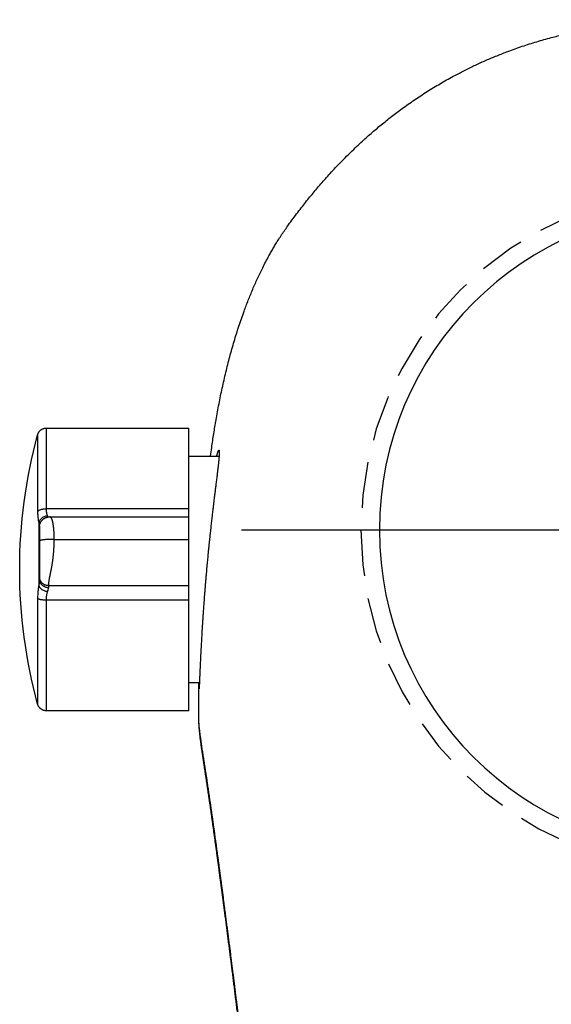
# Model space of a CAD drawing. Header units: millimetres. Extents: x 6161 to 8965, y -9035 to -5431.
# Tile 17 of 256: x 6579.89 to 6582.78, y -6807.9 to -6802.53. Entities that reach past the tile are written whole.
import ezdxf

# ---------------------------------------------------------------- set-up
doc = ezdxf.new("R2010")
doc.units = ezdxf.units.MM
doc.linetypes.add('HIDDEN', pattern=[0.375, 0.25, -0.125])
doc.layers.add('Wyposazenie Wew - Urzadzenia Sanitarne', color=6, linetype='Continuous')

# ---------------------------------------------------------------- blocks, each defined once
blk = doc.blocks.new('ORAS_ELECTRA')
for p, q in [((3.5617, 0.5549), (2.7874, 0.5549)), ((2.7874, 0.1156), (2.7874, 0.5549)), ((2.7874, 0.4019), (2.6221, 0.4019)), ((2.7874, 0.0717), (2.7874, 0.1156)), ((2.7874, 0.1156), (3.5617, 0.1156)), ((3.5426, 0.0716), (2.7874, 0.0716)), ((3.5426, 0.0716), (3.5426, 0.0716)), ((3.6034, 0.04), (3.6034, -0.3033)), ((3.5197, -0.0512), (2.7874, -0.0512)), ((2.7874, -0.3808), (2.7874, -0.3035)), ((2.7874, -0.3035), (3.5497, -0.3035)), ((2.7874, -0.9851), (2.7874, -0.3808)), ((3.5617, -0.3808), (2.7874, -0.3808)), ((2.7294, -0.832), (2.7874, -0.832)), ((2.7874, -0.9851), (3.5617, -0.9851)), ((2.7328, -1.0256), (2.7328, -1.0252))]:
    blk.add_line(p, q)
at = {"color": 9, "linetype": 'HIDDEN', "true_color": 0xb8b8b8}
blk.add_circle((0, 0), 1.85, dxfattribs=at)
blk.add_arc((0.9003, -0.2151), 2.8071, 344.8647, 15.1366)
for points, knots in [([(2.6687, 0.4019), (2.6666, 0.4174), (2.6629, 0.4456), (2.6569, 0.4863), (2.6511, 0.5241), (2.6451, 0.5618), (2.6384, 0.6015), (2.631, 0.6429), (2.6228, 0.6863), (2.6142, 0.7295), (2.6051, 0.7727), (2.5955, 0.8158), (2.5855, 0.8586), (2.575, 0.901), (2.564, 0.9432), (2.5525, 0.9852), (2.5404, 1.0269), (2.5278, 1.0682), (2.5146, 1.1092), (2.5008, 1.15), (2.4876, 1.1872), (2.4752, 1.2207), (2.4636, 1.2507), (2.4516, 1.2806), (2.4392, 1.3103), (2.4264, 1.3399), (2.4131, 1.3693), (2.3994, 1.3986), (2.3845, 1.429), (2.3683, 1.4605), (2.3527, 1.4895), (2.3387, 1.5147), (2.3263, 1.5361), (2.3125, 1.5592), (2.2971, 1.5839), (2.28, 1.6101), (2.2625, 1.636), (2.2424, 1.6644), (2.2197, 1.6954), (2.1946, 1.7289), (2.17, 1.7608), (2.1459, 1.7913), (2.1224, 1.8203), (2.0986, 1.849), (2.0744, 1.8775), (2.0498, 1.9056), (2.0236, 1.9349), (1.9958, 1.9652), (1.9661, 1.9964), (1.936, 2.0272), (1.9054, 2.0576), (1.8742, 2.0875), (1.8443, 2.1153), (1.8157, 2.1411), (1.7885, 2.1651), (1.761, 2.1886), (1.733, 2.2117), (1.7048, 2.2345), (1.6762, 2.2569), (1.6472, 2.2789), (1.6167, 2.3014), (1.5845, 2.3243), (1.5507, 2.3476), (1.5164, 2.3703), (1.4818, 2.3925), (1.4467, 2.4141), (1.4111, 2.4351), (1.3753, 2.4556), (1.3419, 2.4738), (1.3111, 2.49), (1.2831, 2.5043), (1.2548, 2.5182), (1.2264, 2.5318), (1.1977, 2.545), (1.1687, 2.5579), (1.1395, 2.5704), (1.1098, 2.5826), (1.0801, 2.5945), (1.0473, 2.607), (1.0114, 2.6201), (0.9725, 2.6336), (0.9332, 2.6464), (0.8938, 2.6586), (0.8541, 2.6701), (0.8161, 2.6806), (0.7797, 2.6899), (0.7452, 2.6983), (0.7105, 2.7063), (0.6756, 2.7138), (0.6407, 2.7208), (0.6056, 2.7274), (0.5704, 2.7336), (0.5333, 2.7397), (0.4941, 2.7455), (0.4529, 2.7511), (0.4116, 2.7561), (0.3687, 2.7607), (0.3242, 2.765), (0.2781, 2.7687), (0.2319, 2.7718), (0.1856, 2.7743), (0.1392, 2.7762), (0.0928, 2.7775), (0.0464, 2.7784), (0.0155, 2.7785), (0, 2.7785)], [0, 0, 0, 0, 0.011884, 0.021541, 0.031198, 0.040858, 0.050517, 0.061658, 0.072798, 0.083938, 0.09509, 0.106242, 0.117393, 0.128399, 0.139405, 0.150419, 0.161432, 0.172305, 0.183178, 0.19406, 0.204942, 0.213072, 0.221203, 0.229333, 0.237463, 0.245619, 0.253775, 0.261931, 0.270086, 0.279443, 0.288799, 0.295047, 0.301296, 0.307544, 0.315447, 0.323352, 0.331258, 0.339161, 0.34974, 0.36032, 0.370899, 0.380327, 0.389756, 0.399185, 0.408626, 0.418068, 0.427509, 0.43839, 0.449271, 0.460152, 0.471056, 0.481961, 0.492865, 0.502019, 0.511174, 0.520329, 0.529483, 0.538667, 0.547851, 0.557036, 0.566219, 0.5766, 0.586982, 0.597364, 0.607745, 0.618173, 0.628604, 0.639034, 0.649463, 0.65742, 0.665378, 0.673335, 0.681305, 0.689275, 0.697245, 0.705338, 0.713432, 0.721531, 0.729629, 0.740047, 0.750464, 0.760882, 0.771325, 0.781768, 0.792212, 0.801205, 0.8102, 0.819195, 0.828189, 0.837207, 0.846227, 0.855246, 0.864265, 0.874765, 0.885266, 0.895775, 0.906283, 0.917982, 0.929681, 0.941381, 0.953079, 0.964809, 0.97654, 0.98827, 1, 1, 1, 1]), ([(3.61, 0.518), (3.6095, 0.5196), (3.6085, 0.5228), (3.6066, 0.5271), (3.6045, 0.531), (3.6024, 0.5341), (3.6005, 0.5365), (3.5989, 0.5384), (3.5974, 0.54), (3.596, 0.5414), (3.5944, 0.5428), (3.5923, 0.5445), (3.5896, 0.5465), (3.5864, 0.5485), (3.5825, 0.5505), (3.5781, 0.5523), (3.5731, 0.5537), (3.5675, 0.5547), (3.5637, 0.5549), (3.5617, 0.5549)], [0, 0, 0, 0, 0.078431, 0.1516011, 0.2186896, 0.2790502, 0.32217, 0.3604948, 0.3938979, 0.422293, 0.4507485, 0.4935938, 0.5444787, 0.6032665, 0.6696909, 0.7433181, 0.8235147, 0.9094301, 1, 1, 1, 1]), ([(3.5617, 0.1156), (3.5617, 0.1291), (3.5617, 0.156), (3.5617, 0.1948), (3.5617, 0.2323), (3.5617, 0.2683), (3.5617, 0.3025), (3.5617, 0.3351), (3.5617, 0.3657), (3.5617, 0.3943), (3.5617, 0.4209), (3.5617, 0.4452), (3.5617, 0.4673), (3.5617, 0.4871), (3.5617, 0.5045), (3.5617, 0.5194), (3.5617, 0.5317), (3.5617, 0.5415), (3.5617, 0.5488), (3.5617, 0.5532), (3.5617, 0.5552), (3.5617, 0.5548), (3.5617, 0.5547)], [0, 0, 0, 0, 0.051969, 0.103938, 0.155907, 0.207876, 0.259845, 0.311814, 0.363783, 0.415752, 0.467721, 0.51969, 0.571659, 0.623628, 0.675597, 0.727566, 0.779535, 0.831504, 0.883473, 0.935442, 0.987411, 1, 1, 1, 1]), ([(3.61, 0.5179), (3.61, 0.5179), (3.61, 0.5178), (3.61, 0.5162), (3.61, 0.5136), (3.61, 0.5098), (3.61, 0.5049), (3.61, 0.4989), (3.61, 0.4918), (3.61, 0.4836), (3.61, 0.4745), (3.61, 0.4644), (3.61, 0.4531), (3.61, 0.4408), (3.61, 0.4274), (3.61, 0.413), (3.61, 0.3976), (3.61, 0.3814), (3.61, 0.3644), (3.61, 0.3466), (3.61, 0.3279), (3.61, 0.3084), (3.61, 0.2879), (3.61, 0.2665), (3.61, 0.2444), (3.61, 0.2215), (3.61, 0.1982), (3.61, 0.1743), (3.61, 0.15), (3.61, 0.1252), (3.61, 0.1082), (3.61, 0.0997)], [0, 0, 0, 0, 0.030258, 0.064558, 0.099481, 0.134404, 0.169327, 0.204251, 0.239174, 0.273473, 0.307773, 0.342072, 0.376372, 0.411295, 0.446218, 0.481141, 0.516065, 0.550988, 0.585287, 0.619587, 0.653886, 0.688186, 0.723109, 0.758032, 0.792955, 0.827879, 0.862802, 0.897101, 0.931401, 0.9657, 1, 1, 1, 1]), ([(2.6354, 0.4019), (2.6351, 0.403), (2.6344, 0.4055), (2.6334, 0.4092), (2.6323, 0.413), (2.6313, 0.4165), (2.6303, 0.4198), (2.6292, 0.423), (2.6282, 0.4258), (2.6272, 0.4283), (2.6263, 0.4305), (2.6255, 0.4322), (2.6247, 0.4336), (2.6238, 0.4346), (2.623, 0.4351), (2.6224, 0.4348), (2.6219, 0.4339), (2.6215, 0.4324), (2.6212, 0.4304), (2.6211, 0.4282), (2.621, 0.4257), (2.621, 0.4228), (2.621, 0.4196), (2.6212, 0.4159), (2.6214, 0.4115), (2.6217, 0.4061), (2.6222, 0.3997), (2.6228, 0.3926), (2.6235, 0.3851), (2.6243, 0.3773), (2.6251, 0.3697), (2.6259, 0.3622), (2.6268, 0.3547), (2.6276, 0.3469), (2.6286, 0.3387), (2.6296, 0.3303), (2.6307, 0.3205), (2.6321, 0.3095), (2.6336, 0.297), (2.6352, 0.284), (2.6368, 0.2709), (2.6384, 0.2578), (2.64, 0.2454), (2.6415, 0.2333), (2.6429, 0.2216), (2.6444, 0.2096), (2.6459, 0.1973), (2.6475, 0.1848), (2.6492, 0.1707), (2.6511, 0.1551), (2.6532, 0.1377), (2.6553, 0.12), (2.6574, 0.1024), (2.6594, 0.0852), (2.6612, 0.0691), (2.663, 0.0537), (2.6647, 0.0389), (2.6663, 0.0239), (2.668, 0.0088), (2.6697, -0.0065), (2.6715, -0.0235), (2.6735, -0.0422), (2.6757, -0.0626), (2.6778, -0.0833), (2.6798, -0.1034), (2.6818, -0.123), (2.6835, -0.141), (2.6852, -0.1581), (2.6867, -0.1748), (2.6883, -0.1921), (2.69, -0.2101), (2.6916, -0.2281), (2.6932, -0.2466), (2.6948, -0.2655), (2.6965, -0.2849), (2.6981, -0.3043), (2.6996, -0.3235), (2.7011, -0.3425), (2.7025, -0.3603), (2.7038, -0.377), (2.7049, -0.3926), (2.7061, -0.4081), (2.7072, -0.4235), (2.7083, -0.4388), (2.7094, -0.4555), (2.7106, -0.4735), (2.7119, -0.4927), (2.7131, -0.5117), (2.7142, -0.5299), (2.7153, -0.5471), (2.7162, -0.5625), (2.717, -0.5769), (2.7178, -0.5901), (2.7185, -0.6032), (2.7192, -0.616), (2.7199, -0.6286), (2.7206, -0.6422), (2.7214, -0.6567), (2.7222, -0.6719), (2.7229, -0.6867), (2.7236, -0.7006), (2.7242, -0.7135), (2.7247, -0.7249), (2.7252, -0.7353), (2.7256, -0.7448), (2.726, -0.754), (2.7264, -0.7628), (2.7268, -0.7714), (2.7272, -0.7804), (2.7276, -0.7897), (2.728, -0.7993), (2.7283, -0.8082), (2.7287, -0.8163), (2.729, -0.8235), (2.7293, -0.8296), (2.7295, -0.835), (2.7297, -0.8396), (2.7299, -0.8439), (2.7301, -0.8478), (2.7303, -0.8513), (2.7305, -0.8547), (2.7307, -0.8579), (2.7308, -0.8607), (2.731, -0.8628), (2.7312, -0.8642), (2.7313, -0.865), (2.7314, -0.8651), (2.7315, -0.8648), (2.7316, -0.8641), (2.7317, -0.863), (2.7318, -0.8615), (2.7319, -0.8596), (2.7319, -0.857), (2.732, -0.8537), (2.7321, -0.8495), (2.7321, -0.8445), (2.7322, -0.8391), (2.7322, -0.8348), (2.7322, -0.8324), (2.7322, -0.832)], [0, 0, 0, 0, 0.0042792, 0.0099787, 0.0156781, 0.021404, 0.0271325, 0.0336812, 0.0402309, 0.0467796, 0.0533655, 0.0599525, 0.0665385, 0.075105, 0.0836716, 0.0922755, 0.1008795, 0.1086514, 0.1164303, 0.1228835, 0.1293378, 0.135791, 0.1422804, 0.1487709, 0.1552604, 0.1636998, 0.1721392, 0.1806144, 0.1890896, 0.1967438, 0.2044047, 0.2108416, 0.2172794, 0.2237163, 0.2301885, 0.2366616, 0.2431338, 0.2515487, 0.2599637, 0.2684131, 0.2768626, 0.2844923, 0.2921284, 0.2986405, 0.3051535, 0.3116655, 0.3182132, 0.3247618, 0.3313095, 0.3398225, 0.3483355, 0.3568835, 0.3654316, 0.3731504, 0.3808757, 0.3874612, 0.3940477, 0.4006332, 0.4072552, 0.4138782, 0.4205002, 0.4291111, 0.4377221, 0.4463692, 0.4550164, 0.4628257, 0.4706418, 0.477228, 0.4838183, 0.4911381, 0.498458, 0.5058002, 0.5131423, 0.5210725, 0.5290028, 0.5369615, 0.5449203, 0.5527456, 0.5605779, 0.5671458, 0.5737147, 0.5802826, 0.5868873, 0.593493, 0.6000978, 0.6086872, 0.6172766, 0.6259026, 0.6345286, 0.6423194, 0.650117, 0.6566572, 0.6631984, 0.6697386, 0.6763153, 0.682893, 0.6894697, 0.6980223, 0.7065749, 0.7151638, 0.7237526, 0.7315096, 0.7392733, 0.7458024, 0.7523325, 0.7588616, 0.765427, 0.7719935, 0.7785589, 0.7870967, 0.7956344, 0.8042082, 0.812782, 0.8205252, 0.8282751, 0.8348041, 0.841334, 0.847863, 0.8544283, 0.8609946, 0.8675599, 0.8760975, 0.884635, 0.8932085, 0.9017821, 0.909525, 0.9172746, 0.9238053, 0.930337, 0.9368677, 0.9434348, 0.9500028, 0.9565699, 0.9651097, 0.9736495, 0.9822254, 0.9908012, 0.9985463, 1, 1, 1, 1]), ([(3.5553, 0.0765), (3.556, 0.0782), (3.5573, 0.0817), (3.5589, 0.0876), (3.5602, 0.094), (3.5611, 0.1008), (3.5616, 0.108), (3.5617, 0.1131), (3.5617, 0.1156)], [0, 0, 0, 0, 0.1721607, 0.3417805, 0.5091093, 0.6744073, 0.8379446, 1, 1, 1, 1]), ([(3.61, 0.0997), (3.6092, 0.1008), (3.6076, 0.103), (3.6036, 0.106), (3.5985, 0.1088), (3.5923, 0.1113), (3.5852, 0.1132), (3.5775, 0.1146), (3.5696, 0.1154), (3.5643, 0.1155), (3.5617, 0.1156)], [0, 0, 0, 0, 0.1191402, 0.243165, 0.3706743, 0.5, 0.6293257, 0.756835, 0.8808598, 1, 1, 1, 1]), ([(2.7874, -0.0512), (2.7874, -0.0486), (2.7874, -0.0433), (2.7874, -0.0357), (2.7874, -0.0284), (2.7874, -0.0214), (2.7874, -0.0147), (2.7874, -0.0083), (2.7874, -0.0022), (2.7874, 0.0036), (2.7874, 0.0091), (2.7874, 0.0144), (2.7874, 0.0193), (2.7874, 0.024), (2.7874, 0.0284), (2.7874, 0.0328), (2.7874, 0.037), (2.7874, 0.0411), (2.7874, 0.0449), (2.7874, 0.0484), (2.7874, 0.0516), (2.7874, 0.0545), (2.7874, 0.0573), (2.7874, 0.0599), (2.7874, 0.0622), (2.7874, 0.0643), (2.7874, 0.0661), (2.7874, 0.0677), (2.7874, 0.0691), (2.7874, 0.0702), (2.7874, 0.071), (2.7874, 0.0715), (2.7874, 0.0716), (2.7874, 0.0716), (2.7874, 0.0716)], [0, 0, 0, 0, 0.019721, 0.03899, 0.057967, 0.076814, 0.095683, 0.114718, 0.134051, 0.153798, 0.17406, 0.194923, 0.216457, 0.238722, 0.261761, 0.285612, 0.313317, 0.342096, 0.371961, 0.402918, 0.434962, 0.468086, 0.502274, 0.541086, 0.581133, 0.622379, 0.664784, 0.708307, 0.762973, 0.819155, 0.87676, 0.935693, 0.995855, 1, 1, 1, 1]), ([(3.5197, -0.0512), (3.5197, -0.0486), (3.5197, -0.0435), (3.5199, -0.0359), (3.52, -0.0284), (3.5202, -0.0212), (3.5205, -0.0142), (3.5209, -0.0073), (3.5213, -0.0007), (3.5218, 0.0056), (3.5223, 0.0114), (3.5229, 0.0167), (3.5233, 0.0202), (3.5236, 0.0225), (3.5238, 0.0237), (3.5239, 0.0249), (3.5241, 0.0261), (3.5242, 0.0272), (3.5245, 0.0292), (3.525, 0.0321), (3.5257, 0.0358), (3.5264, 0.0395), (3.5272, 0.0433), (3.5281, 0.047), (3.529, 0.0503), (3.5299, 0.0533), (3.5308, 0.056), (3.5317, 0.0585), (3.5327, 0.0609), (3.5337, 0.063), (3.5349, 0.0653), (3.5362, 0.0673), (3.5377, 0.069), (3.539, 0.0702), (3.5402, 0.071), (3.5413, 0.0714), (3.5421, 0.0716), (3.5425, 0.0716), (3.5426, 0.0716)], [0, 0, 0, 0, 0.01917, 0.038292, 0.057502, 0.076956, 0.09682, 0.117269, 0.138479, 0.160625, 0.183871, 0.204366, 0.225833, 0.231627, 0.237495, 0.243437, 0.249456, 0.255552, 0.261727, 0.28189, 0.304533, 0.329846, 0.358036, 0.389317, 0.423917, 0.45358, 0.485546, 0.519924, 0.556824, 0.596349, 0.638597, 0.700325, 0.760775, 0.819502, 0.876112, 0.93026, 0.981648, 1, 1, 1, 1]), ([(3.5997, 0.0163), (3.5997, 0.0165), (3.5997, 0.017), (3.5997, 0.0179), (3.5997, 0.0187), (3.5996, 0.0195), (3.5996, 0.0202), (3.5996, 0.0209), (3.5995, 0.0214), (3.5995, 0.0219), (3.5994, 0.0223), (3.5994, 0.0227), (3.5993, 0.023), (3.5993, 0.0233), (3.5993, 0.0236), (3.5992, 0.024), (3.5991, 0.0244), (3.5991, 0.0249), (3.5989, 0.0258), (3.5987, 0.0272), (3.5981, 0.0298), (3.5972, 0.033), (3.5958, 0.0367), (3.5943, 0.0401), (3.5927, 0.0432), (3.5909, 0.0462), (3.5892, 0.0486), (3.5878, 0.0504), (3.5868, 0.0516), (3.586, 0.0525), (3.5853, 0.0533), (3.5845, 0.0541), (3.5835, 0.0551), (3.5823, 0.0563), (3.5805, 0.0579), (3.5783, 0.0597), (3.5758, 0.0615), (3.5733, 0.0632), (3.5709, 0.0645), (3.5686, 0.0657), (3.5666, 0.0666), (3.5648, 0.0674), (3.5631, 0.068), (3.5613, 0.0687), (3.5592, 0.0693), (3.5569, 0.0699), (3.5543, 0.0705), (3.5521, 0.0709), (3.5502, 0.0711), (3.5487, 0.0713), (3.547, 0.0715), (3.5449, 0.0716), (3.5435, 0.0716), (3.5427, 0.0716)], [0, 0, 0, 0, 0.041021, 0.077129, 0.108289, 0.134488, 0.155745, 0.166554, 0.175503, 0.182672, 0.188223, 0.190501, 0.192537, 0.19444, 0.19634, 0.198367, 0.203303, 0.208682, 0.214023, 0.226465, 0.24817, 0.285339, 0.314754, 0.343372, 0.372817, 0.40328, 0.434823, 0.453059, 0.467575, 0.478348, 0.486536, 0.495857, 0.510203, 0.526983, 0.546081, 0.579762, 0.61095, 0.639622, 0.668015, 0.693395, 0.715765, 0.735138, 0.75305, 0.773725, 0.797404, 0.824822, 0.855364, 0.888996, 0.905911, 0.923594, 0.944615, 0.9701, 1, 1, 1, 1]), ([(3.5528, 0.0707), (3.5531, 0.0713), (3.5538, 0.0731), (3.5547, 0.0751), (3.5553, 0.0765)], [0, 0, 0, 0, 0.333283, 1, 1, 1, 1]), ([(3.5553, 0.0765), (3.5579, 0.0762), (3.5633, 0.0754), (3.5713, 0.073), (3.5791, 0.0694), (3.5863, 0.0648), (3.5925, 0.0593), (3.5975, 0.0531), (3.6013, 0.0467), (3.6027, 0.0422), (3.6034, 0.04)], [0, 0, 0, 0, 0.118749, 0.242699, 0.370375, 0.5, 0.629625, 0.757301, 0.881251, 1, 1, 1, 1]), ([(3.61, 0.0997), (3.61, 0.0958), (3.6099, 0.088), (3.6093, 0.0769), (3.6084, 0.0665), (3.6071, 0.0568), (3.6055, 0.0478), (3.6041, 0.0426), (3.6034, 0.04)], [0, 0, 0, 0, 0.165911, 0.33128, 0.498335, 0.665401, 0.831978, 1, 1, 1, 1]), ([(3.6034, 0.04), (3.6029, 0.0371), (3.602, 0.0315), (3.6008, 0.0242), (3.5999, 0.0178), (3.5998, 0.0145), (3.5997, 0.0128)], [0, 0, 0, 0, 0.266792, 0.520964, 0.764581, 1, 1, 1, 1]), ([(3.5997, 0.0162), (3.5997, 0.016), (3.5997, 0.0157), (3.5997, 0.0147), (3.5997, 0.0133), (3.5997, 0.0115), (3.5997, 0.0093), (3.5997, 0.0068), (3.5997, 0.0038), (3.5997, 0.0008), (3.5997, -0.0021), (3.5997, -0.0048), (3.5997, -0.0077), (3.5997, -0.0107), (3.5997, -0.0139), (3.5997, -0.0173), (3.5997, -0.0209), (3.5997, -0.0247), (3.5997, -0.028), (3.5997, -0.0305), (3.5997, -0.0321), (3.5997, -0.0338), (3.5997, -0.0354), (3.5997, -0.0371), (3.5997, -0.0396), (3.5997, -0.0429), (3.5997, -0.0464), (3.5997, -0.0488), (3.5997, -0.0501), (3.5997, -0.0514), (3.5997, -0.0527), (3.5997, -0.054), (3.5997, -0.0553), (3.5997, -0.0563), (3.5997, -0.0571), (3.5997, -0.0576), (3.5997, -0.0582), (3.5997, -0.0591), (3.5997, -0.0598), (3.5997, -0.0603)], [0, 0, 0, 0, 0.076078, 0.15297, 0.227006, 0.298208, 0.366602, 0.432213, 0.495074, 0.555219, 0.594456, 0.632169, 0.668376, 0.703094, 0.736346, 0.768157, 0.800233, 0.830287, 0.858366, 0.86887, 0.879083, 0.889008, 0.898651, 0.908017, 0.917111, 0.938818, 0.957286, 0.962758, 0.967903, 0.972732, 0.977263, 0.981513, 0.985504, 0.989865, 0.991183, 0.992445, 0.993663, 0.996026, 1, 1, 1, 1]), ([(2.7874, -0.3035), (2.7874, -0.3017), (2.7874, -0.2982), (2.7874, -0.2926), (2.7874, -0.287), (2.7874, -0.2811), (2.7874, -0.275), (2.7874, -0.2687), (2.7874, -0.2626), (2.7874, -0.2568), (2.7874, -0.2513), (2.7874, -0.2456), (2.7874, -0.2398), (2.7874, -0.2337), (2.7874, -0.2275), (2.7874, -0.2213), (2.7874, -0.2152), (2.7874, -0.2092), (2.7874, -0.2031), (2.7874, -0.1968), (2.7874, -0.1903), (2.7874, -0.1841), (2.7874, -0.1782), (2.7874, -0.1726), (2.7874, -0.167), (2.7874, -0.1612), (2.7874, -0.1553), (2.7874, -0.1493), (2.7874, -0.1432), (2.7874, -0.137), (2.7874, -0.1307), (2.7874, -0.1242), (2.7874, -0.1176), (2.7874, -0.1108), (2.7874, -0.1039), (2.7874, -0.0969), (2.7874, -0.0896), (2.7874, -0.0823), (2.7874, -0.0747), (2.7874, -0.067), (2.7874, -0.0591), (2.7874, -0.0539), (2.7874, -0.0512)], [0, 0, 0, 0, 0.049887, 0.099698, 0.149297, 0.198547, 0.247314, 0.295466, 0.34287, 0.379507, 0.415541, 0.45091, 0.485556, 0.519419, 0.552445, 0.584578, 0.61163, 0.637943, 0.663488, 0.688238, 0.712168, 0.735259, 0.752802, 0.769811, 0.786283, 0.802217, 0.817617, 0.832489, 0.846477, 0.85999, 0.873048, 0.885678, 0.897914, 0.909797, 0.921379, 0.932718, 0.943882, 0.954949, 0.966002, 0.977133, 0.988433, 1, 1, 1, 1]), ([(3.5497, -0.3035), (3.5497, -0.3018), (3.5497, -0.2983), (3.5493, -0.2928), (3.5487, -0.2869), (3.5479, -0.2809), (3.547, -0.2747), (3.5462, -0.2701), (3.5457, -0.2672), (3.5455, -0.266), (3.5453, -0.2648), (3.5451, -0.2637), (3.5448, -0.2621), (3.5443, -0.2597), (3.5436, -0.2561), (3.5428, -0.2522), (3.5419, -0.2479), (3.5409, -0.2431), (3.5397, -0.2373), (3.5383, -0.2302), (3.5366, -0.2217), (3.535, -0.2134), (3.5336, -0.2059), (3.5325, -0.1997), (3.5314, -0.1935), (3.5304, -0.1875), (3.5295, -0.1816), (3.5286, -0.1759), (3.5278, -0.1702), (3.5271, -0.1647), (3.5263, -0.1594), (3.5256, -0.1538), (3.5251, -0.1496), (3.5248, -0.1469), (3.5248, -0.1461), (3.5247, -0.1454), (3.5246, -0.1446), (3.5245, -0.1438), (3.5242, -0.1409), (3.5237, -0.1359), (3.523, -0.1284), (3.5224, -0.1209), (3.5218, -0.1133), (3.5213, -0.1056), (3.5209, -0.0979), (3.5205, -0.0902), (3.5202, -0.0824), (3.52, -0.0746), (3.5199, -0.0668), (3.5197, -0.059), (3.5197, -0.0538), (3.5197, -0.0512)], [0, 0, 0, 0, 0.047929, 0.097632, 0.148959, 0.20173, 0.249192, 0.297439, 0.305998, 0.314574, 0.323166, 0.331729, 0.336957, 0.358592, 0.382731, 0.408606, 0.436117, 0.465151, 0.495573, 0.53725, 0.580638, 0.625264, 0.652229, 0.677298, 0.700547, 0.722056, 0.741908, 0.760187, 0.77698, 0.792763, 0.807157, 0.82025, 0.835675, 0.837547, 0.839386, 0.841193, 0.842966, 0.844708, 0.846419, 0.862519, 0.877721, 0.8921, 0.905742, 0.918737, 0.931183, 0.943183, 0.95484, 0.966256, 0.977529, 0.98875, 1, 1, 1, 1]), ([(3.5197, -0.0512), (3.5229, -0.0512), (3.5295, -0.0512), (3.5394, -0.0515), (3.5485, -0.0518), (3.5566, -0.0522), (3.5636, -0.0527), (3.5703, -0.0532), (3.5764, -0.0538), (3.5819, -0.0545), (3.5868, -0.0553), (3.5909, -0.0561), (3.5946, -0.057), (3.5975, -0.058), (3.5994, -0.0591), (3.5996, -0.0599), (3.5997, -0.0603)], [0, 0, 0, 0, 0.076805, 0.156939, 0.239951, 0.303775, 0.368607, 0.434128, 0.5, 0.565872, 0.631393, 0.696225, 0.760049, 0.843061, 0.923195, 1, 1, 1, 1]), ([(3.5997, -0.0603), (3.5997, -0.0606), (3.5997, -0.0612), (3.5997, -0.0619), (3.5997, -0.0627), (3.5997, -0.0635), (3.5997, -0.0643), (3.5997, -0.0648), (3.5997, -0.0656), (3.5997, -0.0667), (3.5997, -0.0681), (3.5997, -0.0696), (3.5997, -0.0713), (3.5997, -0.0732), (3.5997, -0.0753), (3.5997, -0.0777), (3.5997, -0.0802), (3.5997, -0.0827), (3.5997, -0.0862), (3.5997, -0.0906), (3.5997, -0.0958), (3.5997, -0.101), (3.5997, -0.1064), (3.5997, -0.1117), (3.5997, -0.1176), (3.5997, -0.124), (3.5997, -0.1307), (3.5997, -0.1374), (3.5997, -0.1441), (3.5997, -0.1512), (3.5997, -0.1587), (3.5997, -0.1666), (3.5997, -0.1742), (3.5997, -0.1818), (3.5997, -0.1891), (3.5997, -0.1962), (3.5997, -0.2032), (3.5997, -0.2098), (3.5997, -0.217), (3.5997, -0.2246), (3.5997, -0.2326), (3.5997, -0.2402), (3.5997, -0.2474), (3.5997, -0.2519), (3.5997, -0.2541)], [0, 0, 0, 0, 0.001701, 0.002985, 0.003853, 0.006141, 0.006983, 0.007871, 0.008809, 0.011147, 0.013741, 0.016608, 0.01976, 0.023207, 0.027986, 0.033081, 0.038503, 0.044262, 0.050366, 0.063113, 0.076757, 0.091334, 0.106873, 0.123398, 0.140929, 0.164183, 0.188733, 0.214605, 0.241819, 0.270395, 0.30684, 0.344941, 0.384718, 0.426192, 0.469379, 0.513475, 0.55925, 0.606715, 0.65169, 0.717432, 0.785117, 0.854763, 0.926386, 1, 1, 1, 1]), ([(3.5497, -0.3035), (3.5517, -0.3034), (3.5558, -0.3033), (3.562, -0.3021), (3.5677, -0.3003), (3.5728, -0.2981), (3.5772, -0.2955), (3.5813, -0.2925), (3.5851, -0.2891), (3.5886, -0.2853), (3.5916, -0.2812), (3.5942, -0.2769), (3.5965, -0.2719), (3.5983, -0.2663), (3.5995, -0.2601), (3.5997, -0.2561), (3.5997, -0.2541)], [0, 0, 0, 0, 0.076805, 0.156939, 0.239951, 0.303775, 0.368607, 0.434128, 0.5, 0.565872, 0.631393, 0.696225, 0.760049, 0.843061, 0.923195, 1, 1, 1, 1]), ([(3.5997, -0.2541), (3.5997, -0.2548), (3.5997, -0.2562), (3.5997, -0.2594), (3.5997, -0.2633), (3.5997, -0.2667), (3.5997, -0.2684)], [0, 0, 0, 0, 0.250764, 0.5, 0.749236, 1, 1, 1, 1]), ([(3.5997, -0.2684), (3.5997, -0.2702), (3.5995, -0.2739), (3.5983, -0.2794), (3.5965, -0.2845), (3.5942, -0.289), (3.5916, -0.2929), (3.5886, -0.2966), (3.5851, -0.3), (3.5813, -0.3031), (3.5772, -0.3058), (3.5728, -0.3081), (3.5677, -0.3102), (3.562, -0.3118), (3.5558, -0.3129), (3.5517, -0.313), (3.5497, -0.313)], [0, 0, 0, 0, 0.076805, 0.156939, 0.239951, 0.303775, 0.368607, 0.434128, 0.5, 0.565872, 0.631393, 0.696225, 0.760049, 0.843061, 0.923195, 1, 1, 1, 1]), ([(3.5553, -0.3353), (3.5547, -0.3335), (3.5536, -0.33), (3.5522, -0.3255), (3.551, -0.321), (3.55, -0.3168), (3.5498, -0.3142), (3.5497, -0.313)], [0, 0, 0, 0, 0.2023635, 0.3901898, 0.5636404, 0.7972661, 1, 1, 1, 1]), ([(3.6034, -0.3033), (3.6027, -0.3051), (3.6013, -0.3088), (3.5975, -0.3143), (3.5925, -0.3195), (3.5863, -0.3243), (3.5791, -0.3284), (3.5713, -0.3317), (3.5633, -0.334), (3.5579, -0.3349), (3.5553, -0.3353)], [0, 0, 0, 0, 0.118749, 0.242699, 0.370375, 0.5, 0.629625, 0.757301, 0.881251, 1, 1, 1, 1]), ([(3.5997, -0.2684), (3.5998, -0.2707), (3.5999, -0.2755), (3.6008, -0.2838), (3.602, -0.2931), (3.6029, -0.2998), (3.6034, -0.3033)], [0, 0, 0, 0, 0.235419, 0.479036, 0.733208, 1, 1, 1, 1]), ([(3.6034, -0.3033), (3.6041, -0.3066), (3.6055, -0.3133), (3.6071, -0.3242), (3.6084, -0.3357), (3.6093, -0.3476), (3.6099, -0.3601), (3.61, -0.3686), (3.61, -0.3728)], [0, 0, 0, 0, 0.167999, 0.334577, 0.501664, 0.668698, 0.834066, 1, 1, 1, 1]), ([(3.5617, -0.3808), (3.5617, -0.3781), (3.5616, -0.3725), (3.5611, -0.3645), (3.5602, -0.3567), (3.5589, -0.3491), (3.5573, -0.3419), (3.556, -0.3375), (3.5553, -0.3353)], [0, 0, 0, 0, 0.162055, 0.325593, 0.490891, 0.658219, 0.827839, 1, 1, 1, 1]), ([(3.61, -0.3728), (3.6092, -0.3734), (3.6076, -0.3745), (3.6036, -0.376), (3.5985, -0.3774), (3.5923, -0.3786), (3.5852, -0.3796), (3.5775, -0.3803), (3.5696, -0.3807), (3.5643, -0.3808), (3.5617, -0.3808)], [0, 0, 0, 0, 0.11914, 0.243165, 0.370674, 0.5, 0.629326, 0.756835, 0.88086, 1, 1, 1, 1]), ([(3.61, -0.3728), (3.61, -0.3822), (3.61, -0.401), (3.61, -0.4287), (3.61, -0.4561), (3.61, -0.4832), (3.61, -0.5097), (3.61, -0.5356), (3.61, -0.5608), (3.61, -0.5855), (3.61, -0.6099), (3.61, -0.6337), (3.61, -0.6571), (3.61, -0.6798), (3.61, -0.7017), (3.61, -0.7228), (3.61, -0.743), (3.61, -0.7623), (3.61, -0.7807), (3.61, -0.7984), (3.61, -0.8154), (3.61, -0.8315), (3.61, -0.8466), (3.61, -0.8608), (3.61, -0.8739), (3.61, -0.8859), (3.61, -0.8968), (3.61, -0.9067), (3.61, -0.9157), (3.61, -0.9236), (3.61, -0.9305), (3.61, -0.9362), (3.61, -0.9409), (3.61, -0.9444), (3.61, -0.9468), (3.61, -0.948), (3.61, -0.948), (3.61, -0.948)], [0, 0, 0, 0, 0.02907, 0.058141, 0.087211, 0.116281, 0.145352, 0.173903, 0.202454, 0.231005, 0.259557, 0.288627, 0.317697, 0.346768, 0.375838, 0.404908, 0.433459, 0.462011, 0.490562, 0.519113, 0.548184, 0.577254, 0.606324, 0.635395, 0.664465, 0.693016, 0.721567, 0.750119, 0.77867, 0.80774, 0.836811, 0.865881, 0.894951, 0.924021, 0.952573, 0.981124, 1, 1, 1, 1]), ([(3.5617, -0.9849), (3.5617, -0.985), (3.5617, -0.9854), (3.5617, -0.9837), (3.5617, -0.9796), (3.5617, -0.9727), (3.5617, -0.9632), (3.5617, -0.9512), (3.5617, -0.9366), (3.5617, -0.9195), (3.5617, -0.9001), (3.5617, -0.8783), (3.5617, -0.8542), (3.5617, -0.8279), (3.5617, -0.7995), (3.5617, -0.7691), (3.5617, -0.7369), (3.5617, -0.7028), (3.5617, -0.667), (3.5617, -0.6297), (3.5617, -0.591), (3.5617, -0.551), (3.5617, -0.5099), (3.5617, -0.4677), (3.5617, -0.4247), (3.5617, -0.3954), (3.5617, -0.3808)], [0, 0, 0, 0, 0.005033, 0.048292, 0.091552, 0.134811, 0.17807, 0.22133, 0.264589, 0.307849, 0.351108, 0.394368, 0.437627, 0.480887, 0.524146, 0.567405, 0.610665, 0.653924, 0.697184, 0.740443, 0.783703, 0.826962, 0.870222, 0.913481, 0.956741, 1, 1, 1, 1]), ([(2.7328, -1.0252), (2.7328, -1.0236), (2.7328, -1.0209), (2.7328, -1.0172), (2.7329, -1.0144), (2.7329, -1.0119), (2.7329, -1.0095), (2.7329, -1.0073), (2.7329, -1.0053), (2.7329, -1.0034), (2.733, -1.0014), (2.733, -0.9992), (2.733, -0.9967), (2.733, -0.9934), (2.733, -0.9892), (2.7331, -0.9843), (2.7331, -0.98), (2.7331, -0.9766), (2.7331, -0.9742), (2.7331, -0.972), (2.7331, -0.9701), (2.7332, -0.9684), (2.7332, -0.9667), (2.7332, -0.9649), (2.7332, -0.9629), (2.7332, -0.9607), (2.7332, -0.9585), (2.7332, -0.9562), (2.7332, -0.9538), (2.7332, -0.9514), (2.7332, -0.9489), (2.7333, -0.9463), (2.7333, -0.9428), (2.7333, -0.9385), (2.7333, -0.9339), (2.7333, -0.93), (2.7333, -0.9268), (2.7333, -0.9239), (2.7333, -0.9212), (2.7334, -0.9186), (2.7334, -0.9161), (2.7334, -0.9138), (2.7334, -0.9114), (2.7334, -0.9088), (2.7334, -0.9059), (2.7334, -0.9028), (2.7334, -0.8997), (2.7334, -0.8968), (2.7334, -0.8941), (2.7334, -0.8915), (2.7334, -0.8891), (2.7334, -0.887), (2.7334, -0.8852), (2.7334, -0.8831), (2.7334, -0.8806), (2.7334, -0.8777), (2.7334, -0.8753), (2.7334, -0.8733), (2.7334, -0.8716), (2.7334, -0.8697), (2.7334, -0.8676), (2.7334, -0.8653), (2.7334, -0.8629), (2.7334, -0.8604), (2.7334, -0.8576), (2.7334, -0.8544), (2.7334, -0.8511), (2.7334, -0.8481), (2.7334, -0.8456), (2.7334, -0.8434), (2.7334, -0.8413), (2.7334, -0.8392), (2.7334, -0.837), (2.7334, -0.8346), (2.7334, -0.8329), (2.7334, -0.832)], [0, 0, 0, 0, 0.025346, 0.041514, 0.055857, 0.06875, 0.08098, 0.092572, 0.102123, 0.112108, 0.12253, 0.133537, 0.146021, 0.160132, 0.184501, 0.210263, 0.236236, 0.250249, 0.263083, 0.274263, 0.283805, 0.292587, 0.301103, 0.309352, 0.320331, 0.331606, 0.343364, 0.355775, 0.366984, 0.379486, 0.392895, 0.406407, 0.419997, 0.446769, 0.473511, 0.49133, 0.507531, 0.522448, 0.536266, 0.54984, 0.563598, 0.574662, 0.586898, 0.600495, 0.615341, 0.631272, 0.648204, 0.662699, 0.676923, 0.690761, 0.703171, 0.713907, 0.72309, 0.731765, 0.746959, 0.761608, 0.777025, 0.784694, 0.793131, 0.802937, 0.814112, 0.826455, 0.839046, 0.851769, 0.864615, 0.883765, 0.901031, 0.916411, 0.929903, 0.940738, 0.951503, 0.96226, 0.973257, 0.985821, 1, 1, 1, 1]), ([(3.5617, -0.985), (3.5634, -0.985), (3.5667, -0.9849), (3.5715, -0.9842), (3.5757, -0.9831), (3.5792, -0.9819), (3.5821, -0.9807), (3.5843, -0.9797), (3.5863, -0.9786), (3.5879, -0.9776), (3.5898, -0.9765), (3.5919, -0.9749), (3.5945, -0.9728), (3.5973, -0.9702), (3.6003, -0.967), (3.6032, -0.9632), (3.6059, -0.9587), (3.6083, -0.9537), (3.6094, -0.95), (3.61, -0.9481)], [0, 0, 0, 0, 0.07845, 0.151634, 0.218731, 0.279096, 0.322217, 0.36054, 0.39394, 0.422331, 0.450782, 0.49362, 0.544498, 0.60328, 0.669699, 0.743322, 0.823516, 0.90943, 1, 1, 1, 1]), ([(2.3674, -4.175), (2.3684, -4.1612), (2.3704, -4.1336), (2.3735, -4.0926), (2.3766, -4.0517), (2.3798, -4.0111), (2.3829, -3.9707), (2.3862, -3.9305), (2.3894, -3.8906), (2.3927, -3.8509), (2.396, -3.8115), (2.3994, -3.7722), (2.4028, -3.733), (2.4062, -3.694), (2.4097, -3.6553), (2.4132, -3.6169), (2.4167, -3.5788), (2.4202, -3.541), (2.4237, -3.5036), (2.4273, -3.4665), (2.4308, -3.4297), (2.4344, -3.3933), (2.438, -3.3573), (2.4416, -3.3215), (2.4452, -3.2862), (2.4488, -3.2511), (2.4524, -3.2161), (2.4561, -3.1809), (2.4599, -3.1457), (2.4636, -3.1109), (2.4673, -3.0765), (2.4711, -3.042), (2.4749, -3.0074), (2.4788, -2.9727), (2.4827, -2.9385), (2.4865, -2.9047), (2.4903, -2.8713), (2.4941, -2.8384), (2.4979, -2.8059), (2.5017, -2.7739), (2.5054, -2.7422), (2.5091, -2.7109), (2.5129, -2.6799), (2.5166, -2.6492), (2.5202, -2.619), (2.5239, -2.5891), (2.5276, -2.5588), (2.5314, -2.528), (2.5352, -2.4969), (2.5391, -2.4662), (2.5428, -2.4361), (2.5466, -2.4064), (2.5503, -2.3772), (2.5539, -2.3485), (2.5575, -2.3203), (2.561, -2.2925), (2.5647, -2.2638), (2.5686, -2.2341), (2.5725, -2.2035), (2.5764, -2.1736), (2.5802, -2.1443), (2.584, -2.1156), (2.5876, -2.0875), (2.5912, -2.06), (2.5948, -2.033), (2.5983, -2.0067), (2.6017, -1.9808), (2.605, -1.9555), (2.6083, -1.9307), (2.6116, -1.9062), (2.6148, -1.8821), (2.618, -1.8586), (2.6211, -1.8354), (2.6241, -1.8127), (2.6271, -1.7904), (2.6301, -1.7687), (2.633, -1.7473), (2.6358, -1.7265), (2.6389, -1.7044), (2.6421, -1.6812), (2.6454, -1.657), (2.6487, -1.6334), (2.6518, -1.6106), (2.6549, -1.5884), (2.658, -1.5668), (2.6609, -1.5458), (2.6638, -1.5254), (2.6667, -1.5056), (2.6693, -1.4873), (2.6718, -1.4702), (2.6741, -1.4544), (2.6764, -1.439), (2.6786, -1.424), (2.6808, -1.4094), (2.6829, -1.3951), (2.685, -1.3813), (2.687, -1.3678), (2.6893, -1.3524), (2.6919, -1.3355), (2.6947, -1.3171), (2.6974, -1.2995), (2.7, -1.2826), (2.7025, -1.2663), (2.705, -1.2507), (2.7073, -1.2358), (2.7095, -1.2214), (2.7116, -1.2076), (2.7136, -1.1944), (2.7155, -1.1818), (2.7174, -1.1696), (2.7191, -1.158), (2.7207, -1.1467), (2.7223, -1.1358), (2.7237, -1.1252), (2.7251, -1.1151), (2.7263, -1.1055), (2.7274, -1.0962), (2.7285, -1.0873), (2.7294, -1.0788), (2.7302, -1.0705), (2.731, -1.0623), (2.7316, -1.0542), (2.7322, -1.0452), (2.7326, -1.0356), (2.7327, -1.0289), (2.7328, -1.0256)], [0, 0, 0, 0, 0.005164, 0.010329, 0.015494, 0.020658, 0.025822, 0.031005, 0.036188, 0.041372, 0.046555, 0.051738, 0.056984, 0.06223, 0.067476, 0.072723, 0.077968, 0.083214, 0.08846, 0.093707, 0.098953, 0.104199, 0.109444, 0.11469, 0.119937, 0.125183, 0.130428, 0.135872, 0.141317, 0.146762, 0.152206, 0.15765, 0.163343, 0.169037, 0.174731, 0.180424, 0.186117, 0.19181, 0.197503, 0.203197, 0.20889, 0.214583, 0.220354, 0.226126, 0.231897, 0.237669, 0.24344, 0.24976, 0.25608, 0.2624, 0.26872, 0.275039, 0.281377, 0.287715, 0.294054, 0.300392, 0.30673, 0.314114, 0.321498, 0.328883, 0.336267, 0.343651, 0.351036, 0.35842, 0.365804, 0.373187, 0.380571, 0.387955, 0.395339, 0.402843, 0.410348, 0.417853, 0.425358, 0.432951, 0.440545, 0.448138, 0.455736, 0.463333, 0.470931, 0.480459, 0.489988, 0.499517, 0.509046, 0.518575, 0.528119, 0.537663, 0.547208, 0.556752, 0.566296, 0.57459, 0.582884, 0.591178, 0.599474, 0.60777, 0.616066, 0.624348, 0.63263, 0.640912, 0.653338, 0.665764, 0.678196, 0.690629, 0.703064, 0.715499, 0.727921, 0.740344, 0.752769, 0.765193, 0.777621, 0.79005, 0.802479, 0.814908, 0.827734, 0.84056, 0.853387, 0.866213, 0.879042, 0.891871, 0.904701, 0.917531, 0.931434, 0.945337, 0.95924, 0.980096, 1, 1, 1, 1]), ([(2.3694, -4.1893), (2.3698, -4.1839), (2.3706, -4.1731), (2.3718, -4.1568), (2.3731, -4.139), (2.3745, -4.1195), (2.3762, -4.0979), (2.3779, -4.0754), (2.3797, -4.0522), (2.3815, -4.0286), (2.3833, -4.0053), (2.3852, -3.9821), (2.387, -3.959), (2.3888, -3.936), (2.3907, -3.9132), (2.3926, -3.8906), (2.3944, -3.8681), (2.3963, -3.8457), (2.3982, -3.8234), (2.4, -3.8011), (2.4019, -3.7789), (2.4039, -3.7568), (2.4058, -3.7348), (2.4077, -3.713), (2.4096, -3.6912), (2.4115, -3.6696), (2.4135, -3.6481), (2.4154, -3.6267), (2.4174, -3.6054), (2.4193, -3.5842), (2.4213, -3.563), (2.4232, -3.5419), (2.4252, -3.521), (2.4272, -3.5001), (2.4292, -3.4793), (2.4312, -3.4587), (2.4332, -3.4381), (2.4352, -3.4176), (2.4372, -3.3971), (2.4392, -3.3768), (2.4412, -3.3566), (2.4432, -3.3364), (2.4453, -3.3164), (2.4473, -3.2964), (2.4493, -3.2765), (2.4514, -3.2567), (2.4534, -3.237), (2.4555, -3.2174), (2.4575, -3.1978), (2.4596, -3.1783), (2.4616, -3.159), (2.4637, -3.1397), (2.4657, -3.1204), (2.4678, -3.1013), (2.4699, -3.0822), (2.4719, -3.0632), (2.474, -3.0443), (2.4761, -3.0255), (2.4782, -3.0067), (2.4803, -2.988), (2.4823, -2.9694), (2.4844, -2.951), (2.4865, -2.9325), (2.4886, -2.9142), (2.4907, -2.896), (2.4927, -2.8778), (2.4948, -2.8597), (2.4969, -2.8417), (2.499, -2.8238), (2.5011, -2.8059), (2.5032, -2.7881), (2.5052, -2.7704), (2.5073, -2.7528), (2.5094, -2.7352), (2.5115, -2.7178), (2.5136, -2.7003), (2.5156, -2.683), (2.5177, -2.6658), (2.5198, -2.6487), (2.5218, -2.6316), (2.5239, -2.6146), (2.526, -2.5977), (2.528, -2.5808), (2.5301, -2.5641), (2.5321, -2.5474), (2.5342, -2.5309), (2.5362, -2.5144), (2.5382, -2.4979), (2.5403, -2.4816), (2.5423, -2.4653), (2.5443, -2.4491), (2.5463, -2.433), (2.5484, -2.4169), (2.5504, -2.4009), (2.5524, -2.385), (2.5544, -2.3691), (2.5564, -2.3534), (2.5584, -2.3377), (2.5604, -2.3221), (2.5623, -2.3066), (2.5643, -2.2912), (2.5663, -2.2759), (2.5682, -2.2606), (2.5702, -2.2455), (2.5721, -2.2304), (2.5741, -2.2154), (2.576, -2.2004), (2.5779, -2.1856), (2.5798, -2.1708), (2.5817, -2.156), (2.5836, -2.1414), (2.5855, -2.1268), (2.5874, -2.1123), (2.5893, -2.0978), (2.5912, -2.0834), (2.5931, -2.0691), (2.595, -2.0549), (2.5968, -2.0406), (2.5987, -2.0265), (2.6005, -2.0126), (2.6024, -1.9988), (2.6042, -1.9851), (2.606, -1.9714), (2.6078, -1.9578), (2.6096, -1.9443), (2.6113, -1.9309), (2.6131, -1.9176), (2.6149, -1.9043), (2.6166, -1.8911), (2.6184, -1.878), (2.6201, -1.865), (2.6219, -1.8521), (2.6236, -1.8393), (2.6253, -1.8265), (2.627, -1.8138), (2.6287, -1.8012), (2.6304, -1.7886), (2.6321, -1.7762), (2.6338, -1.7639), (2.6354, -1.7516), (2.6371, -1.7394), (2.6387, -1.7273), (2.6404, -1.7153), (2.642, -1.7034), (2.6436, -1.6915), (2.6453, -1.6798), (2.6469, -1.6681), (2.6485, -1.6565), (2.6501, -1.645), (2.6516, -1.6337), (2.6532, -1.6224), (2.6548, -1.6112), (2.6563, -1.6001), (2.6579, -1.5891), (2.6594, -1.5782), (2.6609, -1.5674), (2.6625, -1.5567), (2.664, -1.5461), (2.6655, -1.5356), (2.667, -1.5251), (2.6684, -1.5148), (2.6699, -1.5045), (2.6714, -1.4943), (2.6729, -1.4842), (2.6743, -1.4741), (2.6758, -1.464), (2.6773, -1.4541), (2.6787, -1.4442), (2.6802, -1.4344), (2.6816, -1.4247), (2.683, -1.4151), (2.6845, -1.4056), (2.6859, -1.3961), (2.6873, -1.3868), (2.6887, -1.3775), (2.69, -1.3683), (2.6914, -1.3592), (2.6928, -1.3502), (2.6941, -1.3413), (2.6955, -1.3324), (2.6968, -1.3236), (2.6982, -1.3148), (2.6995, -1.3061), (2.7008, -1.2975), (2.7021, -1.289), (2.7034, -1.2805), (2.7047, -1.2722), (2.7059, -1.2638), (2.7072, -1.2556), (2.7084, -1.2474), (2.7096, -1.2393), (2.7109, -1.2312), (2.7121, -1.2231), (2.7133, -1.2151), (2.7144, -1.2071), (2.7156, -1.199), (2.7168, -1.1911), (2.7179, -1.1831), (2.719, -1.1751), (2.7201, -1.1671), (2.7212, -1.159), (2.7223, -1.1509), (2.7234, -1.1427), (2.7244, -1.1344), (2.7255, -1.1259), (2.7265, -1.1172), (2.7275, -1.1082), (2.7284, -1.099), (2.7293, -1.0896), (2.7302, -1.0799), (2.7309, -1.0698), (2.7316, -1.0593), (2.7322, -1.0484), (2.7326, -1.0375), (2.7328, -1.0299), (2.7328, -1.026), (2.7328, -1.0258)], [0, 0, 0, 0, 0.002013, 0.004064, 0.006124, 0.008739, 0.011458, 0.014318, 0.017349, 0.020341, 0.023344, 0.026338, 0.029325, 0.032303, 0.035274, 0.038238, 0.041195, 0.044145, 0.047102, 0.050061, 0.053023, 0.055986, 0.058948, 0.061908, 0.064862, 0.06781, 0.070751, 0.0737, 0.076654, 0.079609, 0.082565, 0.085523, 0.088481, 0.091442, 0.094405, 0.09737, 0.100337, 0.103307, 0.106281, 0.109257, 0.112238, 0.115222, 0.11821, 0.121202, 0.1242, 0.127202, 0.130209, 0.133222, 0.13624, 0.139265, 0.142296, 0.145333, 0.148377, 0.151428, 0.154487, 0.157553, 0.160627, 0.16371, 0.166801, 0.1699, 0.173009, 0.17612, 0.17924, 0.182368, 0.185506, 0.188653, 0.19181, 0.194977, 0.198155, 0.201343, 0.204543, 0.207753, 0.210975, 0.214209, 0.217456, 0.220715, 0.223986, 0.227263, 0.230551, 0.233856, 0.237175, 0.240507, 0.243851, 0.247205, 0.250567, 0.253941, 0.257333, 0.26074, 0.264163, 0.267601, 0.271056, 0.274528, 0.278022, 0.281533, 0.285058, 0.288597, 0.292151, 0.29572, 0.299304, 0.302905, 0.306523, 0.310158, 0.313811, 0.317482, 0.321172, 0.324882, 0.328613, 0.332364, 0.336136, 0.339931, 0.343749, 0.34759, 0.351456, 0.355347, 0.359264, 0.363208, 0.367179, 0.371179, 0.375209, 0.379269, 0.383227, 0.387284, 0.391364, 0.39547, 0.3996, 0.403756, 0.407937, 0.412143, 0.416375, 0.420632, 0.424916, 0.429225, 0.433559, 0.437953, 0.442359, 0.446791, 0.451251, 0.455738, 0.460254, 0.464801, 0.469379, 0.473989, 0.478633, 0.483312, 0.488022, 0.492775, 0.497554, 0.50236, 0.507196, 0.512061, 0.516957, 0.521884, 0.526845, 0.531839, 0.536868, 0.541934, 0.547037, 0.552179, 0.557362, 0.562587, 0.567856, 0.57317, 0.578531, 0.583942, 0.589408, 0.594979, 0.600591, 0.606246, 0.611946, 0.617692, 0.623487, 0.629332, 0.63523, 0.641182, 0.647192, 0.653261, 0.659393, 0.665591, 0.671859, 0.678198, 0.684615, 0.691113, 0.697728, 0.704351, 0.711049, 0.717826, 0.724686, 0.731635, 0.738677, 0.745819, 0.753069, 0.760433, 0.76792, 0.77554, 0.783304, 0.791226, 0.7993, 0.807517, 0.815916, 0.824516, 0.83334, 0.842415, 0.851774, 0.861455, 0.871507, 0.881988, 0.89297, 0.90452, 0.916238, 0.928628, 0.941738, 0.955575, 0.970002, 0.984693, 0.999125, 1, 1, 1, 1])]:
    blk.add_open_spline(points, degree=3, knots=knots)
blk.add_open_spline([(3.5497, -0.313), (3.5497, -0.3116), (3.5497, -0.3086), (3.5497, -0.3054), (3.5497, -0.3042), (3.5497, -0.3035)], degree=3)
blk = doc.blocks.new('Umywalka KOŁO_bez barier')
blk.add_lwpolyline([(2.5086, -6.4968), (-2.4914, -6.4968)])
at = {"linetype": 'Continuous'}
blk.add_circle((0.0086, -6.4968), 1.75, dxfattribs=at)
blk.add_blockref('ORAS_ELECTRA', (0.0086, -6.4968))

msp = doc.modelspace()

# ---------------------------------------------------------------- block references
at = {"layer": 'Wyposazenie Wew - Urzadzenia Sanitarne', "xscale": -1}
msp.add_blockref('Umywalka KOŁO_bez barier', (6583.6033, -6798.8166), dxfattribs=at)

doc.saveas('drawing.dxf')
